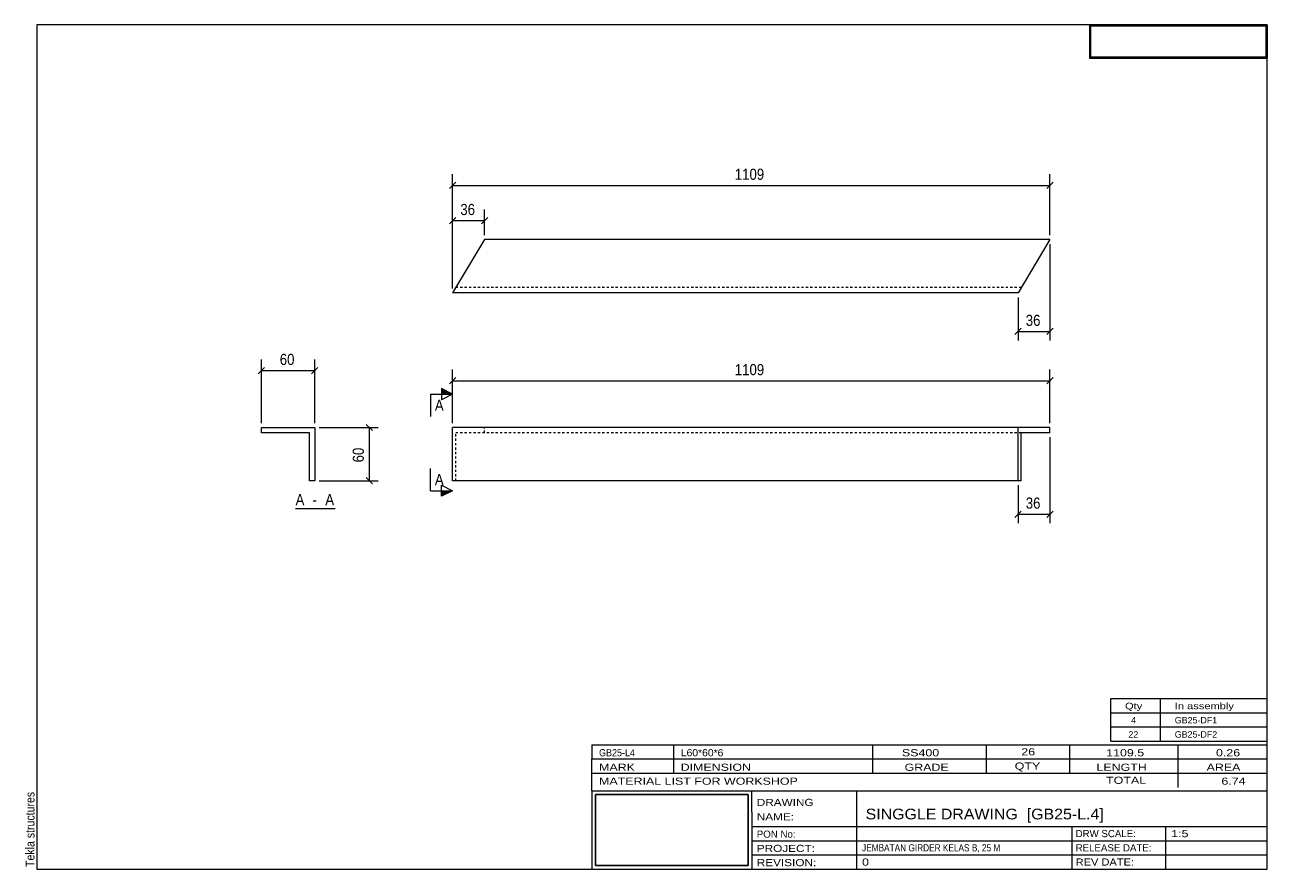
# Model space of a CAD drawing. Header units: millimetres. Extents: x 2 to 282, y 5 to 195.
import ezdxf

# ---------------------------------------------------------------- set-up
doc = ezdxf.new("R2010")
doc.units = ezdxf.units.MM
doc.linetypes.add('XKITLINE00', pattern=[0])
doc.linetypes.add('XKITLINE04', pattern=[3, 0.5, -0.5, 0.5, -0.5, 0.5, -0.5])
for name, color, linetype, lineweight in [('DrawingSheet', 5, 'Continuous', 0), ('OtherObjectType', 1, 'Continuous', 0), ('Part', 2, 'Continuous', 0), ('Section', 6, 'Continuous', 0), ('Z-DIMENSIONS', 1, 'Continuous', 0)]:
    doc.layers.add(name, color=color, linetype=linetype, lineweight=lineweight)
doc.styles.add('ARIAL', font='ARIAL.TTF')
doc.styles.add('ARIAL_NARROW', font='ARIALN.TTF')
picture_1 = doc.add_image_def('image1.jpg', size_in_pixel=(1304, 175))
picture_2 = doc.add_image_def('image2.jpg', size_in_pixel=(188, 71))

# ---------------------------------------------------------------- blocks, each defined once
blk = doc.blocks.new('*A1')
at = {"layer": 'Part', "linetype": 'XKITLINE00', "lineweight": 0}
for p, q in [((98.63, 92.39), (98.63, 104.39)), ((165.82, 104.39), (98.63, 104.39)), ((233.1, 104.39), (165.92, 104.39)), ((225.92, 92.39), (225.92, 104.39)), ((233.1, 103.19), (233.1, 104.39)), ((233.1, 103.19), (226.64, 103.19)), ((226.64, 92.39), (226.64, 103.19)), ((165.82, 92.39), (98.63, 92.39)), ((225.92, 92.39), (165.92, 92.39)), ((226.64, 92.39), (225.92, 92.39))]:
    blk.add_line(p, q, dxfattribs=at)
at = {"layer": 'Part', "linetype": 'XKITLINE04', "lineweight": 0}
for p, q in [((105.82, 103.19), (105.82, 104.39)), ((99.35, 92.39), (99.35, 103.19)), ((165.82, 103.19), (99.35, 103.19)), ((226.64, 103.19), (165.92, 103.19))]:
    blk.add_line(p, q, dxfattribs=at)
blk = doc.blocks.new('*A2')
at = {"layer": 'Part', "linetype": 'XKITLINE00', "lineweight": 0}
for p, q in [((105.82, 146.67), (98.63, 134.67)), ((165.82, 146.67), (105.82, 146.67)), ((233.1, 146.67), (165.92, 146.67)), ((233.1, 146.67), (225.92, 134.67)), ((165.82, 134.67), (98.63, 134.67)), ((225.92, 134.67), (165.92, 134.67))]:
    blk.add_line(p, q, dxfattribs=at)
at = {"layer": 'Part', "linetype": 'XKITLINE04', "lineweight": 0}
for p, q in [((165.82, 135.87), (99.35, 135.87)), ((226.64, 135.87), (165.92, 135.87))]:
    blk.add_line(p, q, dxfattribs=at)
blk = doc.blocks.new('*A3')
at = {"layer": 'Part', "linetype": 'XKITLINE00', "lineweight": 0}
for p, q in [((55.58, 104.39), (67.58, 104.39)), ((55.58, 103.19), (55.58, 104.39)), ((67.58, 104.39), (67.58, 92.39)), ((66.38, 103.19), (55.58, 103.19)), ((66.38, 92.39), (66.38, 103.19)), ((67.58, 92.39), (66.38, 92.39))]:
    blk.add_line(p, q, dxfattribs=at)
blk = doc.blocks.new('*A4')
at = {"layer": 'DrawingSheet', "linetype": 'XKITLINE00', "lineweight": 0}
for p, q in [((282, 195), (5, 195)), ((5, 195), (5, 5)), ((282, 5), (282, 195)), ((5, 5), (282, 5))]:
    blk.add_line(p, q, dxfattribs=at)
at = {"layer": 'DrawingSheet', "style": 'ARIAL', "width": 0.85}
blk.add_text('Tekla structures', height=2, rotation=90, dxfattribs=at).set_placement((4.5, 5.5))
blk = doc.blocks.new('*A5')
at = {"layer": 'OtherObjectType', "linetype": 'XKITLINE00', "lineweight": 0}
for p, q in [((242, 195), (282, 195)), ((242, 195), (242, 187.5)), ((282, 195), (282, 187.5)), ((242, 187.5), (282, 187.5))]:
    blk.add_line(p, q, dxfattribs=at)
image = blk.add_image(picture_1, insert=(242.25, 187.75), size_in_units=(39.5, 7))
blk = doc.blocks.new('*A6')
at = {"layer": 'OtherObjectType', "linetype": 'XKITLINE00', "lineweight": 0}
for p, q in [((246.8, 40.2), (246.8, 43.4)), ((246.8, 43.4), (282, 43.4)), ((258, 40.2), (258, 43.4)), ((282, 40.2), (282, 43.4)), ((246.8, 40.2), (282, 40.2)), ((246.8, 37), (246.8, 40.2)), ((258, 37), (258, 40.2)), ((282, 37), (282, 40.2)), ((246.8, 37), (282, 37)), ((246.8, 33.8), (246.8, 37)), ((258, 33.8), (258, 37)), ((282, 33.8), (282, 37)), ((246.8, 33.8), (282, 33.8))]:
    blk.add_line(p, q, dxfattribs=at)
at = {"layer": 'OtherObjectType', "style": 'ARIAL_NARROW'}
for s, width, p in [('Qty', 1.513248, (250, 41)), ('In assembly', 1.513248, (261.2, 41)), ('4', 1.211571, (251.38, 37.8)), ('GB25-DF1', 1.211571, (261.2, 37.8)), ('22', 1.211571, (250.76, 34.6)), ('GB25-DF2', 1.211571, (261.2, 34.6))]:
    blk.add_text(s, height=1.44, dxfattribs=dict(at, width=width)).set_placement(p)
blk = doc.blocks.new('*A7')
at = {"layer": 'OtherObjectType', "linetype": 'XKITLINE00', "lineweight": 0}
for p, q in [((130, 33), (282, 33)), ((130, 33), (130, 29.8)), ((130, 33), (282, 33)), ((148.4, 29.8), (148.4, 33)), ((193.2, 29.8), (193.2, 33)), ((218.8, 29.8), (218.8, 33)), ((237.6, 29.8), (237.6, 33)), ((262, 29.8), (262, 33)), ((282, 29.8), (282, 33)), ((130, 29.8), (282, 29.8)), ((130, 29.8), (282, 29.8)), ((130, 26.6), (130, 29.8)), ((148.4, 26.6), (148.4, 29.8)), ((193.2, 26.6), (193.2, 29.8)), ((218.8, 26.6), (218.8, 29.8)), ((237.6, 26.6), (237.6, 29.8)), ((262, 26.6), (262, 29.8)), ((282, 26.6), (282, 29.8)), ((130, 26.6), (282, 26.6)), ((130, 22.6), (130, 26.6)), ((262, 23.4), (262, 26.6)), ((282, 22.6), (282, 26.6)), ((130, 22.6), (130, 5)), ((130, 22.6), (282, 22.6)), ((166, 17.8), (166, 22.6)), ((189.6, 14.6), (189.6, 22.6)), ((282, 17.8), (282, 22.6)), ((166, 17.8), (166, 5)), ((282, 14.6), (282, 17.8)), ((166, 14.6), (282, 14.6)), ((189.6, 5), (189.6, 14.6)), ((238.13, 11.4), (238.13, 14.6)), ((259.2, 5), (259.2, 14.6)), ((282, 11.4), (282, 14.6)), ((166, 11.4), (282, 11.4)), ((238.13, 5), (238.13, 11.4)), ((282, 8.2), (282, 11.4)), ((166, 8.2), (282, 8.2)), ((282, 5), (282, 8.2)), ((130, 5), (282, 5)), ((160, 5), (282, 5))]:
    blk.add_line(p, q, dxfattribs=at)
at = {"layer": 'OtherObjectType', "style": 'ARIAL_NARROW'}
for s, height, width, p in [('GB25-L4', 1.6, 1.100501, (131.6, 30.4)), ('L60*60*6', 1.6, 1.270501, (150, 30.4)), ('SS400', 1.6, 1.525501, (199.78, 30.4)), ('26', 1.6, 1.525501, (226.65, 30.6)), ('1109.5', 1.6, 1.525501, (245.76, 30.4)), ('0.26', 1.6, 1.525501, (270.48, 30.4)), ('MARK', 1.6, 1.525501, (131.6, 27.13)), ('DIMENSION', 1.6, 1.525501, (149.97, 27.13)), ('GRADE', 1.6, 1.525501, (200.37, 27.13)), ('QTY', 1.6, 1.525501, (225.17, 27.4)), ('LENGTH', 1.6, 1.525501, (243.57, 27.13)), ('AREA', 1.6, 1.525501, (268.37, 27.13)), ('MATERIAL LIST FOR WORKSHOP', 1.6, 1.525501, (131.6, 24)), ('TOTAL', 1.6, 1.525501, (245.74, 24.2)), ('6.74', 1.6, 1.525501, (271.7, 24)), ('DRAWING', 1.6, 1.445, (167.1, 19.22)), ('NAME:', 1.6, 1.445, (167.1, 15.98)), ('SINGGLE DRAWING  [GB25-L.4]', 2.4, 1.304651, (191.6, 16.2)), ('PON No:', 1.6, 1.19, (167.1, 12.07)), ('DRW SCALE:', 1.6, 1.19, (238.88, 12.2)), ('1:5', 1.6, 1.525501, (260.4, 12.2)), ('PROJECT:', 1.6, 1.445, (167.1, 8.87)), ('JEMBATAN GIRDER KELAS B, 25 M', 1.6, 1.015501, (190.8, 9)), ('RELEASE DATE:', 1.6, 1.19, (238.88, 9)), ('REVISION:', 1.6, 1.445, (167.1, 5.67)), ('0', 1.6, 1.525501, (190.8, 5.8)), ('REV DATE:', 1.6, 1.36, (238.88, 5.8))]:
    blk.add_text(s, height=height, dxfattribs=dict(at, width=width)).set_placement(p)
image = blk.add_image(picture_2, insert=(130.8, 5.8), size_in_units=(34.4, 16))
blk = doc.blocks.new('*A8')
at = {"layer": 'Z-DIMENSIONS', "linetype": 'XKITLINE00', "lineweight": 0}
for p, q in [((233.1, 102.19), (233.1, 82.88)), ((225.92, 91.39), (225.92, 82.88)), ((226.62, 85.58), (225.21, 84.17)), ((225.92, 84.88), (233.1, 84.88)), ((233.81, 85.58), (232.4, 84.17))]:
    blk.add_line(p, q, dxfattribs=at)
at = {"layer": 'Z-DIMENSIONS'}
for p in [(225.92, 84.88), (233.1, 84.88)]:
    blk.add_point(p, dxfattribs=at)
at = {"layer": 'Z-DIMENSIONS', "style": 'ARIAL', "width": 0.85}
blk.add_text('36', height=2.5, dxfattribs=at).set_placement((227.66, 86.13))
blk = doc.blocks.new('*A9')
at = {"layer": 'Z-DIMENSIONS', "linetype": 'XKITLINE00', "lineweight": 0}
for p, q in [((99.34, 115.62), (97.92, 114.2)), ((98.63, 105.39), (98.63, 117.41)), ((98.63, 114.91), (233.1, 114.91)), ((233.81, 115.62), (232.4, 114.2)), ((233.1, 105.39), (233.1, 117.41))]:
    blk.add_line(p, q, dxfattribs=at)
at = {"layer": 'Z-DIMENSIONS'}
for p in [(98.63, 114.91), (233.1, 114.91)]:
    blk.add_point(p, dxfattribs=at)
at = {"layer": 'Z-DIMENSIONS', "style": 'ARIAL', "width": 0.85}
blk.add_text('1109', height=2.5, dxfattribs=at).set_placement((162.16, 116.16))
blk = doc.blocks.new('*A10')
at = {"layer": 'Section'}
for points in [[(96.13, 113.14), (98.63, 111.89), (96.13, 111.89)], [(96.13, 90.15), (98.63, 90.15), (96.13, 88.9)]]:
    blk.add_hatch(color=256, dxfattribs=at).paths.add_polyline_path(points, flags=17)
at = {"layer": 'Section', "linetype": 'XKITLINE00', "lineweight": 0}
for p, q in [((93.63, 111.89), (93.63, 106.89)), ((93.63, 111.89), (98.63, 111.89)), ((98.63, 111.89), (96.13, 113.14)), ((96.13, 113.14), (96.13, 110.64)), ((98.63, 111.89), (96.13, 110.64)), ((93.63, 90.15), (93.63, 95.15)), ((93.63, 90.15), (98.63, 90.15)), ((96.13, 88.9), (96.13, 91.4)), ((96.13, 91.4), (98.63, 90.15)), ((98.63, 90.15), (96.13, 88.9))]:
    blk.add_line(p, q, dxfattribs=at)
at = {"layer": 'Section', "style": 'ARIAL', "width": 0.85}
for p in [(94.63, 108.14), (94.63, 91.4)]:
    blk.add_text('A', height=2.5, dxfattribs=at).set_placement(p)
blk = doc.blocks.new('*A11')
at = {"layer": 'Z-DIMENSIONS', "linetype": 'XKITLINE00', "lineweight": 0}
for p, q in [((233.1, 145.67), (233.1, 124)), ((225.92, 133.67), (225.92, 124)), ((226.62, 126.71), (225.21, 125.3)), ((225.92, 126), (233.1, 126)), ((233.81, 126.71), (232.4, 125.3))]:
    blk.add_line(p, q, dxfattribs=at)
at = {"layer": 'Z-DIMENSIONS'}
for p in [(225.92, 126), (233.1, 126)]:
    blk.add_point(p, dxfattribs=at)
at = {"layer": 'Z-DIMENSIONS', "style": 'ARIAL', "width": 0.85}
blk.add_text('36', height=2.5, dxfattribs=at).set_placement((227.66, 127.25))
blk = doc.blocks.new('*A12')
at = {"layer": 'Z-DIMENSIONS', "linetype": 'XKITLINE00', "lineweight": 0}
for p, q in [((99.34, 151.66), (97.92, 150.24)), ((98.63, 135.67), (98.63, 153.45)), ((106.52, 151.66), (105.11, 150.24)), ((105.82, 147.67), (105.82, 153.45)), ((98.63, 150.95), (105.82, 150.95))]:
    blk.add_line(p, q, dxfattribs=at)
at = {"layer": 'Z-DIMENSIONS'}
for p in [(98.63, 150.95), (105.82, 150.95)]:
    blk.add_point(p, dxfattribs=at)
at = {"layer": 'Z-DIMENSIONS', "style": 'ARIAL', "width": 0.85}
blk.add_text('36', height=2.5, dxfattribs=at).set_placement((100.37, 152.2))
blk = doc.blocks.new('*A13')
at = {"layer": 'Z-DIMENSIONS', "linetype": 'XKITLINE00', "lineweight": 0}
for p, q in [((99.34, 159.58), (97.92, 158.17)), ((98.63, 135.67), (98.63, 161.38)), ((233.81, 159.58), (232.4, 158.17)), ((233.1, 147.67), (233.1, 161.38)), ((98.63, 158.88), (233.1, 158.88))]:
    blk.add_line(p, q, dxfattribs=at)
at = {"layer": 'Z-DIMENSIONS'}
for p in [(98.63, 158.88), (233.1, 158.88)]:
    blk.add_point(p, dxfattribs=at)
at = {"layer": 'Z-DIMENSIONS', "style": 'ARIAL', "width": 0.85}
blk.add_text('1109', height=2.5, dxfattribs=at).set_placement((162.16, 160.13))
blk = doc.blocks.new('*A14')
at = {"layer": 'Z-DIMENSIONS', "linetype": 'XKITLINE00', "lineweight": 0}
for p, q in [((68.58, 104.39), (81.89, 104.39)), ((79.19, 105.1), (80.6, 103.69)), ((79.89, 92.39), (79.89, 104.39)), ((68.58, 92.39), (81.89, 92.39)), ((79.19, 93.1), (80.6, 91.69))]:
    blk.add_line(p, q, dxfattribs=at)
at = {"layer": 'Z-DIMENSIONS'}
for p in [(79.89, 104.39), (79.89, 92.39)]:
    blk.add_point(p, dxfattribs=at)
at = {"layer": 'Z-DIMENSIONS', "style": 'ARIAL', "width": 0.85}
blk.add_text('60', height=2.5, rotation=90.0002, dxfattribs=at).set_placement((78.64, 96.54))
blk = doc.blocks.new('*A15')
at = {"layer": 'Z-DIMENSIONS', "linetype": 'XKITLINE00', "lineweight": 0}
for p, q in [((56.29, 117.92), (54.87, 116.5)), ((55.58, 105.39), (55.58, 119.71)), ((68.29, 117.92), (66.87, 116.5)), ((67.58, 105.39), (67.58, 119.71)), ((55.58, 117.21), (67.58, 117.21))]:
    blk.add_line(p, q, dxfattribs=at)
at = {"layer": 'Z-DIMENSIONS'}
for p in [(55.58, 117.21), (67.58, 117.21)]:
    blk.add_point(p, dxfattribs=at)
at = {"layer": 'Z-DIMENSIONS', "style": 'ARIAL', "width": 0.85}
blk.add_text('60', height=2.5, dxfattribs=at).set_placement((59.72, 118.46))
blk = doc.blocks.new('*A16')
at = {"layer": 'OtherObjectType', "linetype": 'XKITLINE00', "lineweight": 0}
blk.add_line((63.28, 86.14), (72.19, 86.14), dxfattribs=at)
at = {"layer": 'OtherObjectType', "style": 'ARIAL', "width": 0.85}
for s, p in [('A', (63.28, 86.89)), (' - ', (66.25, 86.89)), ('A', (69.97, 86.89))]:
    blk.add_text(s, height=2.5, dxfattribs=at).set_placement(p)

msp = doc.modelspace()

# ---------------------------------------------------------------- block references
at = {"lineweight": 0}
for name in ['*A4', '*A5', '*A13', '*A12', '*A2', '*A11', '*A15', '*A9', '*A10', '*A3', '*A14', '*A1', '*A8', '*A16', '*A6', '*A7']:
    msp.add_blockref(name, (0, 0), dxfattribs=at)

doc.saveas('drawing.dxf')
